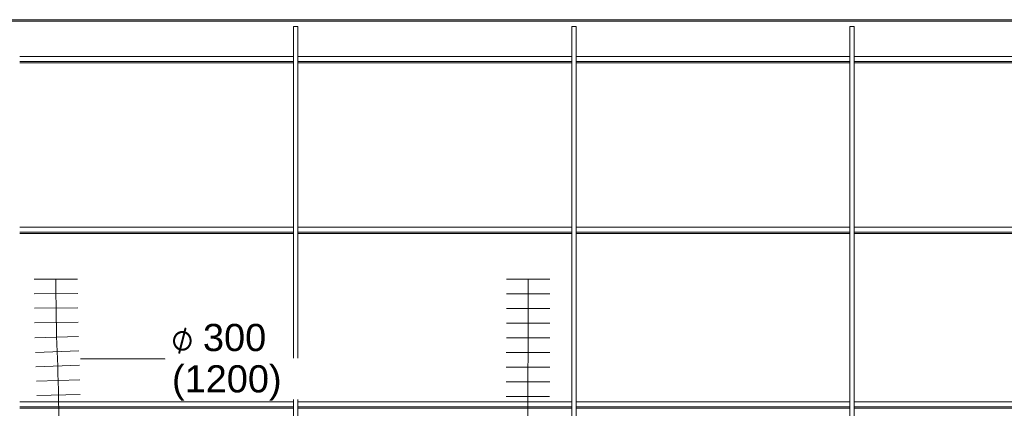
# Model space of a CAD drawing. Header units: metres. Extents: x 2.5 to 41.3, y -72.9 to -49.4.
# Tile 6 of 27: x 15.4 to 22.2, y -57.8 to -55.1. Entities that reach past the tile are written whole.
import ezdxf

# ---------------------------------------------------------------- set-up
doc = ezdxf.new("R2010")
doc.units = ezdxf.units.M
doc.linetypes.add('Centro', pattern=[0.03, 0.012, -0.006, 0.006, -0.006])
for name, color, linetype, lineweight in [('A-GLAZ-CWMG', 7, 'Continuous', 18), ('A-ROOF', 7, 'Continuous', 18), ('FLEXIVEIS', 7, 'Continuous', 18), ('M-HVAC-DUCT-CNTR', 7, 'Centro', 18)]:
    doc.layers.add(name, color=color, linetype=linetype, lineweight=lineweight)
doc.layers.add('M-HVAC-DUCT-IDEN', color=1, linetype='Continuous', lineweight=9, true_color=0xff0000)
doc.styles.add('Arial_1', font='arial.ttf', dxfattribs={"height": 0.1875})
doc.styles.add('Segoe UI Symbol', font='seguisym.ttf', dxfattribs={"height": 0.002381})

# ---------------------------------------------------------------- blocks, each defined once
blk = doc.blocks.new('Montante retangular - U 90x35x5-V4-LAJE TÉCNICA')
at = {"layer": 'A-GLAZ-CWMG', "color": 253, "true_color": 0xaaaaaa}
for p, q in [((17.3213, -55.3843), (15.4305, -55.3843)), ((19.242, -55.3843), (17.3513, -55.3843)), ((21.1628, -55.3843), (19.272, -55.3843)), ((23.0836, -55.3843), (21.1928, -55.3843)), ((15.4305, -55.4191), (17.3213, -55.4191)), ((17.3213, -55.4281), (15.4305, -55.4281)), ((17.3513, -55.4191), (19.242, -55.4191)), ((19.242, -55.4281), (17.3513, -55.4281)), ((19.272, -55.4191), (21.1628, -55.4191)), ((21.1628, -55.4281), (19.272, -55.4281)), ((21.1928, -55.4191), (23.0836, -55.4191)), ((23.0836, -55.4281), (21.1928, -55.4281))]:
    blk.add_line(p, q, dxfattribs=at)
blk = doc.blocks.new('Montante retangular - U 90x35x5-V6-LAJE TÉCNICA')
at = {"layer": 'A-GLAZ-CWMG', "color": 253, "true_color": 0xaaaaaa}
for p, q in [((15.4305, -56.5619), (17.3213, -56.5619)), ((17.3513, -56.5619), (19.242, -56.5619)), ((19.272, -56.5619), (21.1628, -56.5619)), ((21.1928, -56.5619), (23.0836, -56.5619)), ((17.3213, -56.5967), (15.4305, -56.5967)), ((15.4305, -56.6057), (17.3213, -56.6057)), ((19.242, -56.5967), (17.3513, -56.5967)), ((17.3513, -56.6057), (19.242, -56.6057)), ((21.1628, -56.5967), (19.272, -56.5967)), ((19.272, -56.6057), (21.1628, -56.6057)), ((23.0836, -56.5967), (21.1928, -56.5967)), ((21.1928, -56.6057), (23.0836, -56.6057))]:
    blk.add_line(p, q, dxfattribs=at)
blk = doc.blocks.new('Rectangular Mullion - 50 x 150mm-7871058-LAJE TÉCNICA')
at = {"layer": 'A-GLAZ-CWMG', "color": 253, "true_color": 0xaaaaaa}
for p, q in [((13.5098, -61.3843), (13.4798, -61.3843)), ((13.4798, -61.3843), (13.4798, -67.59)), ((13.5098, -67.59), (13.5098, -61.3843)), ((13.5098, -67.59), (13.4798, -67.59))]:
    blk.add_line(p, q, dxfattribs=at)
blk = doc.blocks.new('Telhados 1 - Telhados 1-7870884-LAJE TÉCNICA')
at = {"layer": 'A-ROOF', "color": 253, "true_color": 0xaaaaaa}
for p, q in [((33.3626, -55.1305), (11.7559, -55.1305)), ((33.3626, -55.1405), (11.7559, -55.1405))]:
    blk.add_line(p, q, dxfattribs=at)
blk = doc.blocks.new('4 GRE - ESCOLA DE CINEMA E AUDIOVISUAL CINE REX R07_rvt-1-LAJE TÉCNICA')
at = {"layer": 'A-GLAZ-CWMG', "color": 253, "lineweight": 18, "true_color": 0xaaaaaa, "rotation": 180}
for p in [(30.831, -122.7686), (32.7518, -122.7686), (34.6726, -122.7686)]:
    blk.add_blockref('Rectangular Mullion - 50 x 150mm-7871058-LAJE TÉCNICA', p, dxfattribs=at)
at = {"layer": 'A-GLAZ-CWMG', "color": 253, "lineweight": 18, "true_color": 0xaaaaaa}
for name, p in [('Montante retangular - U 90x35x5-V4-LAJE TÉCNICA', (0, 0)), ('Montante retangular - U 90x35x5-V6-LAJE TÉCNICA', (0, 0)), ('Montante retangular - U 90x35x5-V6-LAJE TÉCNICA', (0, -1.2074))]:
    blk.add_blockref(name, p, dxfattribs=at)
at = {"layer": 'A-ROOF', "color": 253, "lineweight": 18, "true_color": 0xaaaaaa}
blk.add_blockref('Telhados 1 - Telhados 1-7870884-LAJE TÉCNICA', (0, 0), dxfattribs=at)
blk = doc.blocks.new('M_Identificador de duto flexível redondo_VAZÃO_ - M_Identificador de duto flexível redondo_VAZÃO_-828469-LAJE TÉCNICA')
at = {"layer": 'M-HVAC-DUCT-IDEN', "color": 7, "insert": (-0.005729, 0.000674), "char_height": 0.00238125, "width": 0.00336709, "attachment_point": 1, "style": 'Segoe UI Symbol', "bg_fill": 3, "box_fill_scale": 1.25, "bg_fill_color": 256, "bg_fill_true_color": 13158600, "bg_fill_transparency": 0}
blk.add_mtext('\\fSegoe UI Symbol|b0|i0|c254|p34|;⌀', dxfattribs=at)

msp = doc.modelspace()

# ---------------------------------------------------------------- linework, layer by layer
at = {"layer": 'FLEXIVEIS', "color": 3, "true_color": 0x00ff00}
for p, q in [((15.8307, -56.9209), (15.5307, -56.9209)), ((19.0913, -56.9209), (18.7913, -56.9209)), ((15.8309, -57.0217), (15.5309, -57.0233)), ((19.0913, -57.0233), (18.7913, -57.0232)), ((15.8317, -57.1195), (15.5317, -57.1229)), ((19.0912, -57.1238), (18.7912, -57.1234)), ((15.8332, -57.2183), (15.5332, -57.2241)), ((19.091, -57.2253), (18.791, -57.2246)), ((15.8356, -57.3169), (15.5357, -57.3257)), ((19.0907, -57.3267), (18.7907, -57.3258)), ((15.8389, -57.4157), (15.5392, -57.427)), ((19.0904, -57.4281), (18.7904, -57.4271)), ((15.8428, -57.5157), (15.543, -57.527)), ((19.09, -57.5294), (18.79, -57.5285)), ((15.8463, -57.617), (15.5464, -57.6259)), ((19.0898, -57.6306), (18.7898, -57.63)), ((15.8488, -57.7186), (15.5488, -57.7244)), ((19.0896, -57.7318), (18.7896, -57.7314))]:
    msp.add_line(p, q, dxfattribs=at)
at = {"layer": 'M-HVAC-DUCT-CNTR', "color": 3, "linetype": 'Continuous', "true_color": 0x00ff00}
for points in [[(15.6807, -56.9209), (15.6807, -57.4933), (15.7013, -57.4495), (15.7013, -58.0218)], [(18.9413, -56.9209), (18.9413, -57.4115), (18.9395, -57.4437), (18.9395, -57.9343)]]:
    msp.add_open_spline(points, degree=3, dxfattribs=at)
at = {"layer": 'M-HVAC-DUCT-IDEN'}
msp.add_line((15.8513, -57.4714), (16.482, -57.4714), dxfattribs=at)

# ---------------------------------------------------------------- block references
at = {"lineweight": 5}
msp.add_blockref('4 GRE - ESCOLA DE CINEMA E AUDIOVISUAL CINE REX R07_rvt-1-LAJE TÉCNICA', (0, 0), dxfattribs=at)

# ---------------------------------------------------------------- next in the draw order: block references
at = {"layer": 'M-HVAC-DUCT-IDEN', "color": 7, "xscale": 74.99999999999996, "yscale": 74.99999999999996, "zscale": 74.99999999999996}
msp.add_blockref('M_Identificador de duto flexível redondo_VAZÃO_ - M_Identificador de duto flexível redondo_VAZÃO_-828469-LAJE TÉCNICA', (16.9078, -57.2983), dxfattribs=at)

# ---------------------------------------------------------------- next in the draw order: texts
at = {"layer": 'M-HVAC-DUCT-IDEN', "color": 7, "char_height": 0.1875, "attachment_point": 1, "style": 'Arial_1', "bg_fill": 3, "box_fill_scale": 1.25, "bg_fill_color": 256, "bg_fill_true_color": 13158600, "bg_fill_transparency": 0}
for s, insert, width in [('300', (16.6958, -57.2305), 0.523101), ('(1200)', (16.482, -57.5158), 0.913924)]:
    msp.add_mtext(s, dxfattribs=dict(at, insert=insert, width=width))

doc.saveas('drawing.dxf')
